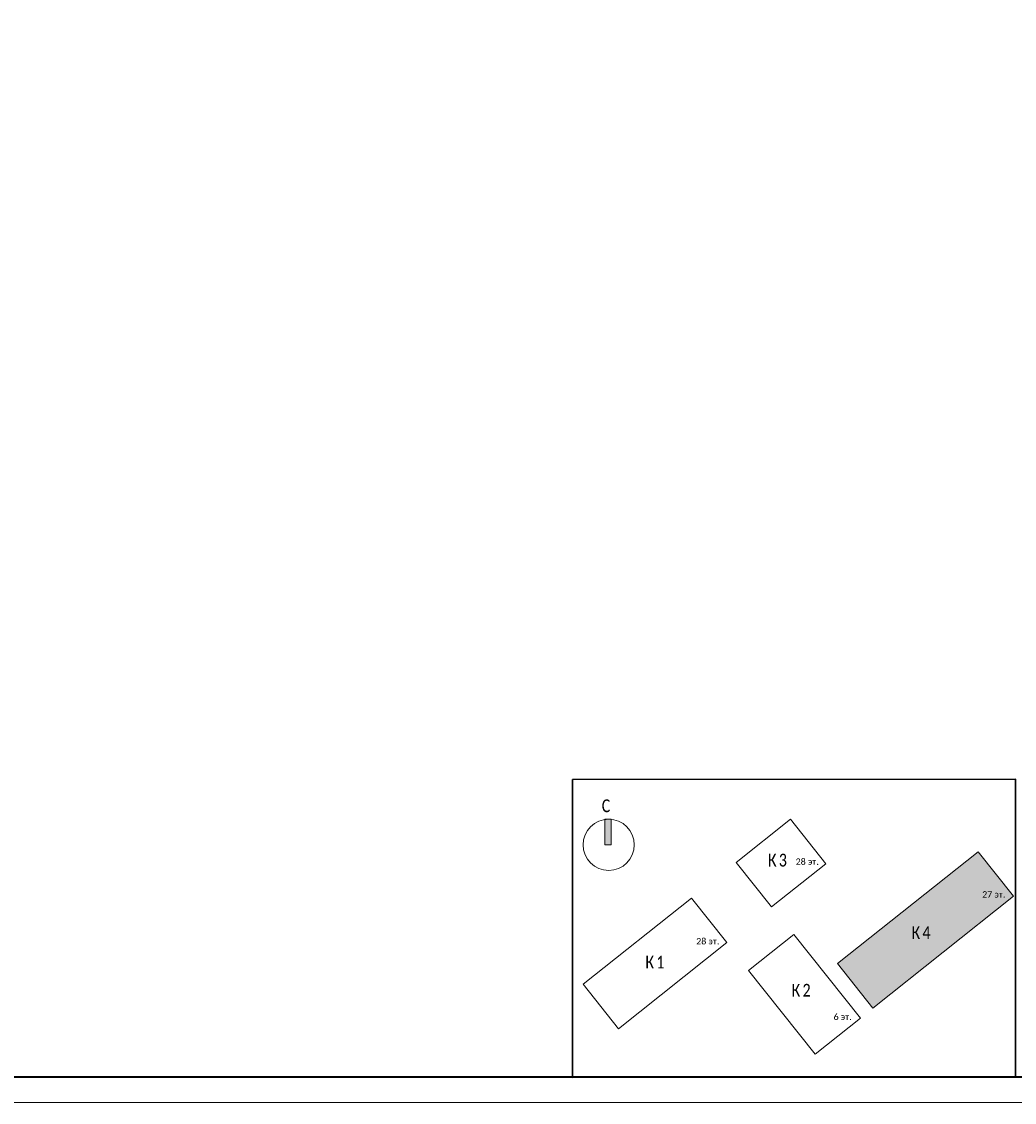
# Model space of a CAD drawing. Header units: millimetres. Extents: x -816133 to 919604, y 87941 to 147341.
# Tile 44 of 256: x -97667 to -78252, y 87941 to 109074. Entities that reach past the tile are written whole.
import ezdxf

# ---------------------------------------------------------------- set-up
doc = ezdxf.new("R2010")
doc.units = ezdxf.units.MM
doc.layers.get('Defpoints').update_dxf_attribs({"color": 252})
doc.layers.add('Типовые аннотации', color=252, linetype='Continuous', lineweight=5)
doc.layers.add('формат', color=250, linetype='Continuous')
doc.styles.add('Arial', font='arial.ttf', dxfattribs={"width": 0.9, "height": 699.9999999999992})
doc.styles.add('Calibri Light_10', font='calibril.ttf', dxfattribs={"height": 1})
doc.styles.add('Calibri Light_9', font='isocpeur.ttf', dxfattribs={"width": 0.8, "height": 2})

# ---------------------------------------------------------------- blocks, each defined once
blk = doc.blocks.new('*U1162')
at = {"color": 0, "lineweight": 0}
blk.add_lwpolyline([(-841, 3.464264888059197e-14), (6.661338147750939e-14, 6.661338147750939e-14), (-1.377945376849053e-14, 594.0000000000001), (-841.0000000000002, 594.0000000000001)], close=True, dxfattribs=at)
at = {"lineweight": 40}
blk.add_lwpolyline([(-821, 5.000000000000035), (-4.999999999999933, 5.000000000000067), (-5.000000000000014, 589.0000000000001), (-821.0000000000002, 589.0000000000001)], close=True, dxfattribs=at)
at = {"style": 'Arial', "width": 0.9, "flags": 8}
blk.add_attdef('FORMAT', (-36.87188609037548, 1.257088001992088), '', height=2.8, dxfattribs=at)
blk = doc.blocks.new('0_AS_SLK8_BUG_2000 - 0_AS_SLK8_BUG_2000-4294039-Надземная часть_ Корпус 4_ План 1 этажа на отм__0_050_ 0_000_0-0_090_-0_300_-0_450')
at = {"layer": 'Типовые аннотации'}
blk.add_hatch(color=256, dxfattribs=at).paths.add_polyline_path([(-64.89341031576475, 34.73339586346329), (-65.89341031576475, 34.73339586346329), (-65.89341031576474, 38.73339586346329), (-64.89341031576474, 38.73339586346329)])
at = {"layer": 'Типовые аннотации', "true_color": 0xc0c0c0}
blk.add_hatch(color=9, dxfattribs=at).paths.add_polyline_path([(-29.50047435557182, 16.15685182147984), (-7.517170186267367, 33.65954697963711), (-1.973611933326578, 26.69686345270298), (-23.95691610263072, 9.194168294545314)])
at = {"layer": 'Типовые аннотации'}
for p, q in [((-64.89341031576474, 38.73339586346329), (-65.89341031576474, 38.73339586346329)), ((-65.89341031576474, 38.73339586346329), (-65.89341031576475, 34.73339586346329)), ((-64.89341031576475, 34.73339586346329), (-64.89341031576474, 38.73339586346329)), ((-65.89341031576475, 34.73339586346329), (-64.89341031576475, 34.73339586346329)), ((-7.517170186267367, 33.65954697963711), (-29.50047435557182, 16.15685182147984)), ((-1.973611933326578, 26.69686345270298), (-7.517170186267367, 33.65954697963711)), ((-23.95691610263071, 9.194168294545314), (-1.973611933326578, 26.69686345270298)), ((-29.50047435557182, 16.15685182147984), (-23.95691610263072, 9.194168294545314))]:
    blk.add_line(p, q, dxfattribs=at)
at = {"layer": 'Типовые аннотации', "color": 8, "true_color": 0x808080}
for p, q in [((-36.8660808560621, 38.73339586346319), (-45.35429616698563, 31.97523776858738)), ((-31.32252260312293, 31.77071233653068), (-36.8660808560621, 38.73339586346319)), ((-7.517170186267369, 33.65954697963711), (-29.50047435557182, 16.15685182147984)), ((-1.973611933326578, 26.69686345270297), (-7.517170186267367, 33.65954697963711)), ((-45.35429616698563, 31.97523776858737), (-39.81073791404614, 25.012554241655)), ((-39.81073791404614, 25.012554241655), (-31.32252260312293, 31.77071233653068)), ((-52.35609507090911, 26.40053658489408), (-69.29341031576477, 12.91536332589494)), ((-46.8125368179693, 19.4378530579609), (-52.35609507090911, 26.40053658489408)), ((-23.95691610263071, 9.194168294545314), (-1.973611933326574, 26.69686345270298)), ((-36.33025549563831, 20.72135777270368), (-43.4102876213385, 15.08436876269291)), ((-25.91272608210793, 7.636989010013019), (-36.33025549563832, 20.72135777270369)), ((-63.7498520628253, 5.952679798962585), (-46.8125368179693, 19.4378530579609)), ((-29.50047435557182, 16.15685182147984), (-23.95691610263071, 9.194168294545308)), ((-43.4102876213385, 15.08436876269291), (-32.99275820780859, 2.000000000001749)), ((-69.29341031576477, 12.91536332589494), (-63.7498520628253, 5.952679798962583)), ((-32.9927582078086, 2.000000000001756), (-25.91272608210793, 7.63698901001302))]:
    blk.add_line(p, q, dxfattribs=at)
at = {"layer": 'Типовые аннотации'}
blk.add_circle((-65.29341031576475, 34.73339586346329), 3.999999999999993, dxfattribs=at)
at = {"layer": 'Типовые аннотации', "attachment_point": 1}
for s, insert, char_height, width, style in [('\\fCalibri Light|b0|i0|c204|p34|;C', (-66.37824129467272, 41.84007573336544), 2, 2.0843875, 'Calibri Light_9'), ('27 ', (-6.864468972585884, 27.4772806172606), 1, 2.32489375, 'Calibri Light_10'), ('эт', (-4.946239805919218, 27.4772806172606), 1, 1.603375, 'Calibri Light_10'), ('\\fCalibri Light|b0|i0|c204|p34|;.', (-3.623323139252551, 27.4772806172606), 1, 0.4810124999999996, 'Calibri Light_10'), ('\\fCalibri Light|b0|i0|c204|p34|;К', (-17.92569001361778, 22.00657472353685), 2, 2.0843875, 'Calibri Light_9'), ('\\fCalibri Light|b0|i0|c204|p34|;4', (-16.20589834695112, 22.00657472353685), 2, 1.92405, 'Calibri Light_9')]:
    blk.add_mtext(s, dxfattribs=dict(at, insert=insert, char_height=char_height, width=width, style=style))
at = {"layer": 'Типовые аннотации', "color": 8, "true_color": 0x808080, "attachment_point": 1}
for s, insert, char_height, width, style in [('\\fCalibri Light|b0|i0|c204|p34|;К', (-40.39984909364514, 33.33828071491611), 2, 2.0843875, 'Calibri Light_9'), ('\\fCalibri Light|b0|i0|c204|p34|;3', (-38.68005742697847, 33.33828071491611), 2, 1.92405, 'Calibri Light_9'), ('28 ', (-36.04619677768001, 32.60764187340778), 1, 2.32489375, 'Calibri Light_10'), ('эт', (-34.12796761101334, 32.60764187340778), 1, 1.603375, 'Calibri Light_10'), ('\\fCalibri Light|b0|i0|c204|p34|;.', (-32.80505094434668, 32.60764187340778), 1, 0.4810124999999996, 'Calibri Light_10'), ('27 ', (-6.864468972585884, 27.4772806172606), 1, 2.32489375, 'Calibri Light_10'), ('эт', (-4.946239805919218, 27.4772806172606), 1, 1.603375, 'Calibri Light_10'), ('\\fCalibri Light|b0|i0|c204|p34|;.', (-3.623323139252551, 27.4772806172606), 1, 0.4810124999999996, 'Calibri Light_10'), ('\\fCalibri Light|b0|i0|c204|p34|;К', (-17.92569001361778, 22.00657472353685), 2, 2.0843875, 'Calibri Light_9'), ('\\fCalibri Light|b0|i0|c204|p34|;4', (-16.20589834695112, 22.00657472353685), 2, 1.92405, 'Calibri Light_9'), ('28 ', (-51.60674181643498, 20.15287817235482), 1, 2.32489375, 'Calibri Light_10'), ('эт', (-49.68851264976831, 20.15287817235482), 1, 1.603375, 'Calibri Light_10'), ('\\fCalibri Light|b0|i0|c204|p34|;.', (-48.36559598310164, 20.15287817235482), 1, 0.4810124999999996, 'Calibri Light_10'), ('\\fCalibri Light|b0|i0|c204|p34|;К', (-59.55569245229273, 17.38921328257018), 2, 2.0843875, 'Calibri Light_9'), ('\\fCalibri Light|b0|i0|c204|p34|;1', (-57.83590078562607, 17.38921328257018), 2, 1.92405, 'Calibri Light_9'), ('\\fCalibri Light|b0|i0|c204|p34|;К', (-36.69054182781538, 12.9809562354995), 2, 2.0843875, 'Calibri Light_9'), ('\\fCalibri Light|b0|i0|c204|p34|;2', (-34.97075016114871, 12.9809562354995), 2, 1.92405, 'Calibri Light_9'), ('6 ', (-30.11289359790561, 8.335616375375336), 1, 1.36286875, 'Calibri Light_10'), ('эт', (-28.98841443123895, 8.335616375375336), 1, 1.603375, 'Calibri Light_10'), ('\\fCalibri Light|b0|i0|c204|p34|;.', (-27.66549776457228, 8.335616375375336), 1, 0.4810125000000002, 'Calibri Light_10')]:
    blk.add_mtext(s, dxfattribs=dict(at, insert=insert, char_height=char_height, width=width, style=style))

msp = doc.modelspace()

# ---------------------------------------------------------------- linework, layer by layer
at = {"layer": 'Defpoints', "color": 3, "lineweight": 30}
msp.add_lwpolyline([(-86896.4664154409, 94252.01668656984), (-78233.4664154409, 94263.01668656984), (-78233.4664154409, 88441.01668656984), (-86896.4664154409, 88430.01668656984)], close=True, dxfattribs=at)

# ---------------------------------------------------------------- block references
at = {"layer": 'Типовые аннотации', "xscale": 125, "yscale": 125, "zscale": 125}
msp.add_blockref('0_AS_SLK8_BUG_2000 - 0_AS_SLK8_BUG_2000-4294039-Надземная часть_ Корпус 4_ План 1 этажа на отм__0_050_ 0_000_0-0_090_-0_300_-0_450', (-78023.98644975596, 88635.59268989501), dxfattribs=at)
at = {"layer": 'формат', "xscale": 100, "yscale": 100, "zscale": 100}
msp.add_blockref('*U1162', (-59233.4664154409, 87941.01668656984), dxfattribs=at)

doc.saveas('drawing.dxf')
